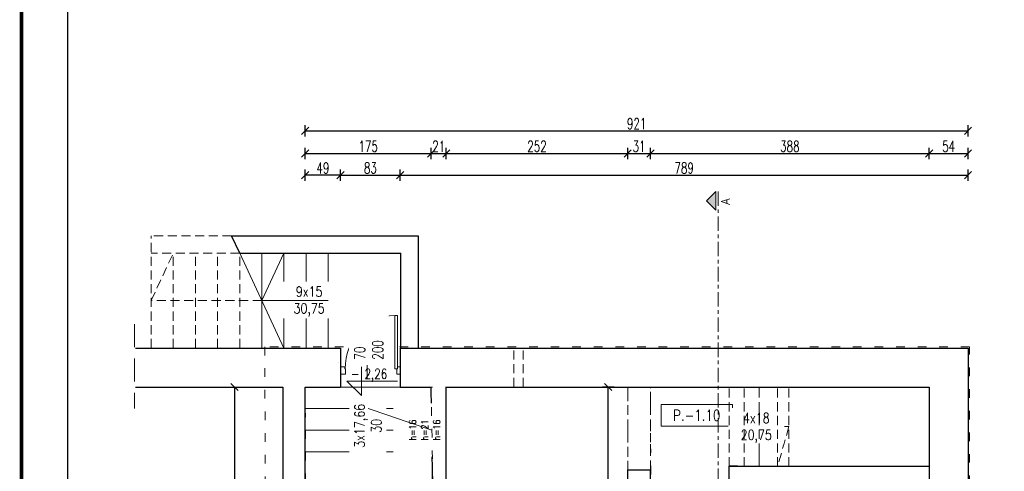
# Model space of a CAD drawing. Header units: inches. Extents: x 4551 to 8756, y -20806 to 359.
# Tile 33 of 35: x 6051 to 7419, y -1643 to -1016. Entities that reach past the tile are written whole.
import ezdxf

# ---------------------------------------------------------------- set-up
doc = ezdxf.new("R2010")
doc.units = ezdxf.units.IN
doc.header["$MEASUREMENT"] = 0
for name, pattern in [('ACAD_ISO03W100', [30, 12, -18]), ('CENTER', [7, 4, -1, 1, -1]), ('HIDDEN', [9.525, 6.35, -3.175])]:
    doc.linetypes.add(name, pattern=pattern)
doc.layers.add('0_RID_NIEDRUKOWALNA', color=7, linetype='ACAD_ISO03W100', lineweight=0, plot=False)
for name, color, linetype, lineweight in [('0_RID_STOLARKA', 7, 'Continuous', 5), ('0_RID_WIDOK', 252, 'Continuous', 5), ('0_RID_WYMIAR', 117, 'Continuous', 5), ('0_RID_WYP SANIT', 146, 'Continuous', 5), ('A-AREA-IDEN', 202, 'Continuous', 9), ('K-MUR', 1, 'Continuous', 30), ('K-WYMIARY', 150, 'Continuous', 5), ('WYMIAR_PB', 115, 'Continuous', 5)]:
    doc.layers.add(name, color=color, linetype=linetype, lineweight=lineweight)
doc.styles.add('1 100 MAŁE', font='romans.shx', dxfattribs={"width": 0.8, "height": 16})
doc.styles.add('RomanS', font='romans.shx', dxfattribs={"width": 0.8})
doc.styles.add('standard_1', font='romans.shx', dxfattribs={"width": 0.7})
doc.dimstyles.new('ISO-100', dxfattribs={"dimtxt": 15, "dimasz": 10, "dimexe": 8, "dimexo": 0.425, "dimgap": 2.5, "dimtad": 1, "dimdec": 1, "dimrnd": 0.5, "dimtxsty": 'standard_1', "dimblk": 'OBLIQUE', "dimcen": 10, "dimadec": 0, "dimazin": 0, "dimtfac": 1, "dimtdec": 0, "dimtmove": 0, "dimatfit": 3, "dimldrblk": 'OBLIQUE', "dimfxl": 8, "dimfxlon": 1, "dimarcsym": 0})

# ---------------------------------------------------------------- blocks, each defined once
blk = doc.blocks.new('_Oblique')
at = {"color": 0, "linetype": 'ByBlock', "lineweight": -2}
blk.add_line((-0.5, -0.5), (0.5, 0.5), dxfattribs=at)
blk = doc.blocks.new('*D248')
at = {"layer": 'Defpoints', "color": 0}
for p in [(6580.2, -1232), (6497.2, -1447.2), (6580.2, -1447.2)]:
    blk.add_point(p, dxfattribs=at)
at = {"layer": 'K-WYMIARY', "color": 0, "lineweight": -2}
for p, q in [((6497.2, -1240), (6497.2, -1224)), ((6580.2, -1240), (6580.2, -1224)), ((6497.2, -1232), (6580.2, -1232))]:
    blk.add_line(p, q, dxfattribs=at)
at = {"layer": 'K-WYMIARY', "color": 0, "lineweight": -2, "xscale": 10, "yscale": 10, "zscale": 10, "rotation": 180}
blk.add_blockref('_Oblique', (6497.2, -1232), dxfattribs=at)
at = {"layer": 'K-WYMIARY', "color": 0, "lineweight": -2, "xscale": 10, "yscale": 10, "zscale": 10}
blk.add_blockref('_Oblique', (6580.2, -1232), dxfattribs=at)
at = {"layer": 'K-WYMIARY', "color": 0, "insert": (6538.7, -1222), "char_height": 15, "attachment_point": 5, "style": 'standard_1'}
blk.add_mtext('83', dxfattribs=at)
blk = doc.blocks.new('*D249')
at = {"layer": 'Defpoints', "color": 0}
for p in [(7369.1, -1232), (6580.2, -1447.2), (7369.1, -1447.2)]:
    blk.add_point(p, dxfattribs=at)
at = {"layer": 'K-WYMIARY', "color": 0, "lineweight": -2}
for p, q in [((6580.2, -1240), (6580.2, -1224)), ((7369.1, -1240), (7369.1, -1224)), ((6580.2, -1232), (7369.1, -1232))]:
    blk.add_line(p, q, dxfattribs=at)
at = {"layer": 'K-WYMIARY', "color": 0, "lineweight": -2, "xscale": 10, "yscale": 10, "zscale": 10, "rotation": 180}
blk.add_blockref('_Oblique', (6580.2, -1232), dxfattribs=at)
at = {"layer": 'K-WYMIARY', "color": 0, "lineweight": -2, "xscale": 10, "yscale": 10, "zscale": 10}
blk.add_blockref('_Oblique', (7369.1, -1232), dxfattribs=at)
at = {"layer": 'K-WYMIARY', "color": 0, "insert": (6974.7, -1222), "char_height": 15, "attachment_point": 5, "style": 'standard_1'}
blk.add_mtext('789', dxfattribs=at)
blk = doc.blocks.new('*D250')
at = {"layer": 'Defpoints', "color": 0}
for p in [(6623.2, -1202), (6448.2, -1496.2), (6623.2, -1496.2)]:
    blk.add_point(p, dxfattribs=at)
at = {"layer": 'K-WYMIARY', "color": 0, "lineweight": -2}
for p, q in [((6448.2, -1210), (6448.2, -1194)), ((6448.2, -1202), (6623.2, -1202)), ((6623.2, -1210), (6623.2, -1194))]:
    blk.add_line(p, q, dxfattribs=at)
at = {"layer": 'K-WYMIARY', "color": 0, "lineweight": -2, "xscale": 10, "yscale": 10, "zscale": 10, "rotation": 180}
blk.add_blockref('_Oblique', (6448.2, -1202), dxfattribs=at)
at = {"layer": 'K-WYMIARY', "color": 0, "lineweight": -2, "xscale": 10, "yscale": 10, "zscale": 10}
blk.add_blockref('_Oblique', (6623.2, -1202), dxfattribs=at)
at = {"layer": 'K-WYMIARY', "color": 0, "insert": (6535.7, -1192), "char_height": 15, "attachment_point": 5, "style": 'standard_1'}
blk.add_mtext('175', dxfattribs=at)
blk = doc.blocks.new('*D251')
at = {"layer": 'Defpoints', "color": 0}
for p in [(6644.2, -1202), (6623.2, -1496.2), (6644.2, -1526.2)]:
    blk.add_point(p, dxfattribs=at)
at = {"layer": 'K-WYMIARY', "color": 0, "lineweight": -2}
for p, q in [((6623.2, -1210), (6623.2, -1194)), ((6623.2, -1202), (6644.2, -1202)), ((6644.2, -1210), (6644.2, -1194))]:
    blk.add_line(p, q, dxfattribs=at)
at = {"layer": 'K-WYMIARY', "color": 0, "lineweight": -2, "xscale": 10, "yscale": 10, "zscale": 10, "rotation": 180}
blk.add_blockref('_Oblique', (6623.2, -1202), dxfattribs=at)
at = {"layer": 'K-WYMIARY', "color": 0, "lineweight": -2, "xscale": 10, "yscale": 10, "zscale": 10}
blk.add_blockref('_Oblique', (6644.2, -1202), dxfattribs=at)
at = {"layer": 'K-WYMIARY', "color": 0, "insert": (6633.7, -1192), "char_height": 15, "attachment_point": 5, "style": 'standard_1'}
blk.add_mtext('21', dxfattribs=at)
blk = doc.blocks.new('*D252')
at = {"layer": 'Defpoints', "color": 0}
for p in [(6896.2, -1202), (6644.2, -1526.2), (6896.2, -1526.2)]:
    blk.add_point(p, dxfattribs=at)
at = {"layer": 'K-WYMIARY', "color": 0, "lineweight": -2}
for p, q in [((6644.2, -1210), (6644.2, -1194)), ((6644.2, -1202), (6896.2, -1202)), ((6896.2, -1210), (6896.2, -1194))]:
    blk.add_line(p, q, dxfattribs=at)
at = {"layer": 'K-WYMIARY', "color": 0, "lineweight": -2, "xscale": 10, "yscale": 10, "zscale": 10, "rotation": 180}
blk.add_blockref('_Oblique', (6644.2, -1202), dxfattribs=at)
at = {"layer": 'K-WYMIARY', "color": 0, "lineweight": -2, "xscale": 10, "yscale": 10, "zscale": 10}
blk.add_blockref('_Oblique', (6896.2, -1202), dxfattribs=at)
at = {"layer": 'K-WYMIARY', "color": 0, "insert": (6770.2, -1192), "char_height": 15, "attachment_point": 5, "style": 'standard_1'}
blk.add_mtext('252', dxfattribs=at)
blk = doc.blocks.new('*D253')
at = {"layer": 'Defpoints', "color": 0}
for p in [(6927.9, -1202), (6896.2, -1526.2), (6927.9, -1526.2)]:
    blk.add_point(p, dxfattribs=at)
at = {"layer": 'K-WYMIARY', "color": 0, "lineweight": -2}
for p, q in [((6896.2, -1210), (6896.2, -1194)), ((6896.2, -1202), (6927.9, -1202)), ((6927.9, -1210), (6927.9, -1194))]:
    blk.add_line(p, q, dxfattribs=at)
at = {"layer": 'K-WYMIARY', "color": 0, "lineweight": -2, "xscale": 10, "yscale": 10, "zscale": 10, "rotation": 180}
blk.add_blockref('_Oblique', (6896.2, -1202), dxfattribs=at)
at = {"layer": 'K-WYMIARY', "color": 0, "lineweight": -2, "xscale": 10, "yscale": 10, "zscale": 10}
blk.add_blockref('_Oblique', (6927.9, -1202), dxfattribs=at)
at = {"layer": 'K-WYMIARY', "color": 0, "insert": (6912, -1192), "char_height": 15, "attachment_point": 5, "style": 'standard_1'}
blk.add_mtext('31', dxfattribs=at)
blk = doc.blocks.new('*D254')
at = {"layer": 'Defpoints', "color": 0}
for p in [(7315.2, -1202), (6927.9, -1526.2), (7315.2, -1526.2)]:
    blk.add_point(p, dxfattribs=at)
at = {"layer": 'K-WYMIARY', "color": 0, "lineweight": -2}
for p, q in [((6927.9, -1210), (6927.9, -1194)), ((6927.9, -1202), (7315.2, -1202)), ((7315.2, -1210), (7315.2, -1194))]:
    blk.add_line(p, q, dxfattribs=at)
at = {"layer": 'K-WYMIARY', "color": 0, "lineweight": -2, "xscale": 10, "yscale": 10, "zscale": 10, "rotation": 180}
blk.add_blockref('_Oblique', (6927.9, -1202), dxfattribs=at)
at = {"layer": 'K-WYMIARY', "color": 0, "lineweight": -2, "xscale": 10, "yscale": 10, "zscale": 10}
blk.add_blockref('_Oblique', (7315.2, -1202), dxfattribs=at)
at = {"layer": 'K-WYMIARY', "color": 0, "insert": (7121.5, -1192), "char_height": 15, "attachment_point": 5, "style": 'standard_1'}
blk.add_mtext('388', dxfattribs=at)
blk = doc.blocks.new('*D255')
at = {"layer": 'Defpoints', "color": 0}
for p in [(7369.1, -1202), (7369.1, -1472.2), (7315.2, -1526.2)]:
    blk.add_point(p, dxfattribs=at)
at = {"layer": 'K-WYMIARY', "color": 0, "lineweight": -2}
for p, q in [((7315.2, -1210), (7315.2, -1194)), ((7315.2, -1202), (7369.1, -1202)), ((7369.1, -1210), (7369.1, -1194))]:
    blk.add_line(p, q, dxfattribs=at)
at = {"layer": 'K-WYMIARY', "color": 0, "lineweight": -2, "xscale": 10, "yscale": 10, "zscale": 10, "rotation": 180}
blk.add_blockref('_Oblique', (7315.2, -1202), dxfattribs=at)
at = {"layer": 'K-WYMIARY', "color": 0, "lineweight": -2, "xscale": 10, "yscale": 10, "zscale": 10}
blk.add_blockref('_Oblique', (7369.1, -1202), dxfattribs=at)
at = {"layer": 'K-WYMIARY', "color": 0, "insert": (7342.2, -1192), "char_height": 15, "attachment_point": 5, "style": 'standard_1'}
blk.add_mtext('54', dxfattribs=at)
blk = doc.blocks.new('*D256')
at = {"layer": 'Defpoints', "color": 0}
for p in [(7369.1, -1472.2), (7315.2, -1526.2), (7463.5, -1526.2)]:
    blk.add_point(p, dxfattribs=at)
at = {"layer": 'K-WYMIARY', "color": 0, "lineweight": -2}
for p, q in [((7455.5, -1472.2), (7471.5, -1472.2)), ((7463.5, -1472.2), (7463.5, -1526.2)), ((7455.5, -1526.2), (7471.5, -1526.2))]:
    blk.add_line(p, q, dxfattribs=at)
at = {"layer": 'K-WYMIARY', "color": 0, "lineweight": -2, "xscale": 10, "yscale": 10, "zscale": 10}
for p, rotation in [((7463.5, -1472.2), 90), ((7463.5, -1526.2), 270)]:
    blk.add_blockref('_Oblique', p, dxfattribs=dict(at, rotation=rotation))
at = {"layer": 'K-WYMIARY', "color": 0, "insert": (7453.5, -1499.2), "char_height": 15, "attachment_point": 5, "rotation": 90, "style": 'standard_1'}
blk.add_mtext('54', dxfattribs=at)
blk = doc.blocks.new('*D257')
at = {"layer": 'Defpoints', "color": 0}
for p in [(7315.2, -1526.2), (7315.2, -1636.2), (7463.5, -1636.2)]:
    blk.add_point(p, dxfattribs=at)
at = {"layer": 'K-WYMIARY', "color": 0, "lineweight": -2}
for p, q in [((7455.5, -1526.2), (7471.5, -1526.2)), ((7463.5, -1526.2), (7463.5, -1636.2)), ((7455.5, -1636.2), (7471.5, -1636.2))]:
    blk.add_line(p, q, dxfattribs=at)
at = {"layer": 'K-WYMIARY', "color": 0, "lineweight": -2, "xscale": 10, "yscale": 10, "zscale": 10}
for p, rotation in [((7463.5, -1526.2), 90), ((7463.5, -1636.2), 270)]:
    blk.add_blockref('_Oblique', p, dxfattribs=dict(at, rotation=rotation))
at = {"layer": 'K-WYMIARY', "color": 0, "insert": (7453.5, -1581.2), "char_height": 15, "attachment_point": 5, "rotation": 90, "style": 'standard_1'}
blk.add_mtext('110', dxfattribs=at)
blk = doc.blocks.new('*D258')
at = {"layer": 'Defpoints', "color": 0}
for p in [(7315.2, -1636.2), (7315.2, -1645.2), (7463.5, -1645.2)]:
    blk.add_point(p, dxfattribs=at)
at = {"layer": 'K-WYMIARY', "color": 0, "lineweight": -2}
for p, q in [((7482.8, -1623.4), (7482.8, -1634.9)), ((7455.5, -1636.2), (7471.5, -1636.2)), ((7482.8, -1634.9), (7463.5, -1640.7)), ((7463.5, -1636.2), (7463.5, -1645.2)), ((7455.5, -1645.2), (7471.5, -1645.2))]:
    blk.add_line(p, q, dxfattribs=at)
at = {"layer": 'K-WYMIARY', "color": 0, "lineweight": -2, "xscale": 10, "yscale": 10, "zscale": 10}
for p, rotation in [((7463.5, -1636.2), 90), ((7463.5, -1645.2), 270)]:
    blk.add_blockref('_Oblique', p, dxfattribs=dict(at, rotation=rotation))
at = {"layer": 'K-WYMIARY', "color": 0, "insert": (7472.8, -1629.1), "char_height": 15, "attachment_point": 5, "rotation": 90, "style": 'standard_1'}
blk.add_mtext('9', dxfattribs=at)
blk = doc.blocks.new('*D259')
at = {"layer": 'Defpoints', "color": 0}
for p in [(7315.2, -1645.2), (7315.1, -2027.2), (7463.5, -2027.2)]:
    blk.add_point(p, dxfattribs=at)
at = {"layer": 'K-WYMIARY', "color": 0, "lineweight": -2}
for p, q in [((7455.5, -1645.2), (7471.5, -1645.2)), ((7463.5, -1645.2), (7463.5, -2027.2)), ((7455.5, -2027.2), (7471.5, -2027.2))]:
    blk.add_line(p, q, dxfattribs=at)
at = {"layer": 'K-WYMIARY', "color": 0, "lineweight": -2, "xscale": 10, "yscale": 10, "zscale": 10}
for p, rotation in [((7463.5, -1645.2), 90), ((7463.5, -2027.2), 270)]:
    blk.add_blockref('_Oblique', p, dxfattribs=dict(at, rotation=rotation))
at = {"layer": 'K-WYMIARY', "color": 0, "insert": (7453.5, -1836.2), "char_height": 15, "attachment_point": 5, "rotation": 90, "style": 'standard_1'}
blk.add_mtext('382', dxfattribs=at)
blk = doc.blocks.new('*D267')
at = {"layer": 'Defpoints', "color": 0}
for p in [(7369.1, -1472.2), (7369.1, -2619.2), (7505, -2619.2)]:
    blk.add_point(p, dxfattribs=at)
at = {"layer": 'K-WYMIARY', "color": 0, "lineweight": -2}
for p, q in [((7497, -1472.2), (7513, -1472.2)), ((7505, -1472.2), (7505, -2619.2)), ((7497, -2619.2), (7513, -2619.2))]:
    blk.add_line(p, q, dxfattribs=at)
at = {"layer": 'K-WYMIARY', "color": 0, "lineweight": -2, "xscale": 10, "yscale": 10, "zscale": 10}
for p, rotation in [((7505, -1472.2), 90), ((7505, -2619.2), 270)]:
    blk.add_blockref('_Oblique', p, dxfattribs=dict(at, rotation=rotation))
at = {"layer": 'K-WYMIARY', "color": 0, "insert": (7495, -2045.7), "char_height": 15, "attachment_point": 5, "rotation": 90, "style": 'standard_1'}
blk.add_mtext('1147', dxfattribs=at)
blk = doc.blocks.new('*D268')
at = {"layer": 'Defpoints', "color": 0}
for p in [(7369.1, -1170.5), (7369.1, -1472.2), (6448.2, -1526.2)]:
    blk.add_point(p, dxfattribs=at)
at = {"layer": 'K-WYMIARY', "color": 0, "lineweight": -2}
for p, q in [((6448.2, -1178.5), (6448.2, -1162.5)), ((7369.1, -1178.5), (7369.1, -1162.5)), ((6448.2, -1170.5), (7369.1, -1170.5))]:
    blk.add_line(p, q, dxfattribs=at)
at = {"layer": 'K-WYMIARY', "color": 0, "lineweight": -2, "xscale": 10, "yscale": 10, "zscale": 10, "rotation": 180}
blk.add_blockref('_Oblique', (6448.2, -1170.5), dxfattribs=at)
at = {"layer": 'K-WYMIARY', "color": 0, "lineweight": -2, "xscale": 10, "yscale": 10, "zscale": 10}
blk.add_blockref('_Oblique', (7369.1, -1170.5), dxfattribs=at)
at = {"layer": 'K-WYMIARY', "color": 0, "insert": (6908.7, -1160.5), "char_height": 15, "attachment_point": 5, "style": 'standard_1'}
blk.add_mtext('921', dxfattribs=at)
blk = doc.blocks.new('*D269')
at = {"layer": 'Defpoints', "color": 0}
for p in [(6448.2, -1232), (6497.2, -1447.2), (6448.2, -1528.5)]:
    blk.add_point(p, dxfattribs=at)
at = {"layer": 'K-WYMIARY', "color": 0, "lineweight": -2}
for p, q in [((6448.2, -1240), (6448.2, -1224)), ((6497.2, -1240), (6497.2, -1224)), ((6497.2, -1232), (6448.2, -1232))]:
    blk.add_line(p, q, dxfattribs=at)
at = {"layer": 'K-WYMIARY', "color": 0, "lineweight": -2, "xscale": 10, "yscale": 10, "zscale": 10, "rotation": 180}
blk.add_blockref('_Oblique', (6448.2, -1232), dxfattribs=at)
at = {"layer": 'K-WYMIARY', "color": 0, "lineweight": -2, "xscale": 10, "yscale": 10, "zscale": 10}
blk.add_blockref('_Oblique', (6497.2, -1232), dxfattribs=at)
at = {"layer": 'K-WYMIARY', "color": 0, "insert": (6472.7, -1222), "char_height": 15, "attachment_point": 5, "style": 'standard_1'}
blk.add_mtext('49', dxfattribs=at)
blk = doc.blocks.new('*D270')
at = {"layer": 'Defpoints', "color": 0}
for p in [(6348.2, -1526.2), (6299.2, -2018.2), (6350, -2018.2)]:
    blk.add_point(p, dxfattribs=at)
at = {"layer": 'K-WYMIARY', "color": 0, "lineweight": -2}
for p, q in [((6348.6, -1526.2), (6358, -1526.2)), ((6350, -1526.2), (6350, -2018.2)), ((6342, -2018.2), (6358, -2018.2))]:
    blk.add_line(p, q, dxfattribs=at)
at = {"layer": 'K-WYMIARY', "color": 0, "lineweight": -2, "xscale": 10, "yscale": 10, "zscale": 10}
for p, rotation in [((6350, -1526.2), 90), ((6350, -2018.2), 270)]:
    blk.add_blockref('_Oblique', p, dxfattribs=dict(at, rotation=rotation))
at = {"layer": 'K-WYMIARY', "color": 0, "insert": (6340, -1772.2), "char_height": 15, "attachment_point": 5, "rotation": 90, "style": 'standard_1'}
blk.add_mtext('492', dxfattribs=at)
blk = doc.blocks.new('*D295')
at = {"layer": 'Defpoints', "color": 0}
for p in [(6869.2, -1526.2), (6896.2, -1526.2), (6896.2, -2013.2)]:
    blk.add_point(p, dxfattribs=at)
at = {"layer": 'K-WYMIARY', "color": 0, "lineweight": -2}
for p, q in [((6877.2, -1526.2), (6861.2, -1526.2)), ((6869.2, -2013.2), (6869.2, -1526.2)), ((6877.2, -2013.2), (6861.2, -2013.2))]:
    blk.add_line(p, q, dxfattribs=at)
at = {"layer": 'K-WYMIARY', "color": 0, "lineweight": -2, "xscale": 10, "yscale": 10, "zscale": 10}
for p, rotation in [((6869.2, -1526.2), 90), ((6869.2, -2013.2), 270)]:
    blk.add_blockref('_Oblique', p, dxfattribs=dict(at, rotation=rotation))
at = {"layer": 'K-WYMIARY', "color": 0, "insert": (6859.2, -1769.7), "char_height": 15, "attachment_point": 5, "rotation": 90, "style": 'standard_1'}
blk.add_mtext('487', dxfattribs=at)

msp = doc.modelspace()

# ---------------------------------------------------------------- hatches: boundary and pattern name
at = {"layer": '0_RID_WYMIAR'}
h = msp.add_hatch(color=3, dxfattribs=at)
h.dxf.hatch_style = 1
h.paths.add_polyline_path([(7005.82, -1267.46), (7018.78, -1280.42), (7018.78, -1254.5)])

# ---------------------------------------------------------------- linework, layer by layer
at = {"layer": '0_RID_STOLARKA'}
msp.add_line((6534.13, -1421.15), (6534.13, -1515.13), dxfattribs=at)
at = {"layer": '0_RID_STOLARKA', "color": 7}
for p, q in [((6576.47, -1426.69), (6572.47, -1426.69)), ((6572.47, -1426.69), (6572.47, -1500.69)), ((6576.47, -1500.69), (6576.47, -1426.69)), ((6497.19, -1498.19), (6497.19, -1508.19)), ((6497.19, -1498.19), (6502.99, -1498.19)), ((6502.99, -1498.19), (6502.99, -1500.69)), ((6502.99, -1500.69), (6504.19, -1500.69)), ((6504.19, -1500.69), (6504.19, -1508.19)), ((6576.47, -1500.69), (6572.47, -1500.69)), ((6575.27, -1500.69), (6576.47, -1500.69)), ((6575.27, -1508.19), (6575.27, -1500.69)), ((6576.47, -1500.69), (6576.47, -1498.19)), ((6576.47, -1498.19), (6580.19, -1498.19)), ((6580.19, -1498.17), (6580.19, -1508.17)), ((6504.19, -1508.19), (6497.19, -1508.19)), ((6580.19, -1508.19), (6575.27, -1508.19))]:
    msp.add_line(p, q, dxfattribs=at)
msp.add_ellipse((6576.47, -1500.69), major_axis=(0, -74.11), ratio=0.9833887, start_param=3.1965045, end_param=4.712389, dxfattribs=at)
at = {"layer": '0_RID_WIDOK', "linetype": 'HIDDEN', "lineweight": 9, "ltscale": 2}
for p, q in [((6234.13, -1472.17), (6234.13, -1316.17)), ((6345.95, -1316.17), (6234.13, -1316.17)), ((6234.13, -1406.17), (6264.88, -1340.17)), ((6357.13, -1340.17), (6234.13, -1340.17)), ((6264.88, -1472.17), (6264.88, -1340.17)), ((6295.63, -1472.17), (6295.63, -1340.17)), ((6326.38, -1472.17), (6326.38, -1340.17)), ((6357.13, -1472.17), (6357.13, -1340.17)), ((6387.88, -1406.17), (6234.13, -1406.17)), ((6738.19, -1526.17), (6738.19, -1472.17)), ((6751.19, -1526.17), (6751.19, -1472.17)), ((6896.19, -1641.17), (6896.19, -1526.17)), ((6927.88, -1640.98), (6927.88, -1525.98)), ((7120.13, -1581.17), (7037.19, -1581.17))]:
    msp.add_line(p, q, dxfattribs=at)
at = {"layer": '0_RID_WIDOK'}
for p, q in [((6387.88, -1472.17), (6387.88, -1340.17)), ((6418.63, -1472.17), (6418.63, -1340.17)), ((6449.38, -1472.17), (6449.38, -1340.17)), ((6480.13, -1472.17), (6480.13, -1340.17)), ((6535.69, -1556.17), (6535.69, -1616.17))]:
    msp.add_line(p, q, dxfattribs=at)
at = {"layer": '0_RID_WIDOK', "linetype": 'HIDDEN', "lineweight": 9, "ltscale": 5}
msp.add_line((6211, -1439), (6211, -1556), dxfattribs=at)
at = {"layer": '0_RID_WIDOK', "lineweight": 9}
for p, q in [((6448.19, -1526.17), (6623.19, -1526.17)), ((6448.19, -1556.17), (6623.65, -1556.17)), ((6448.19, -1586.17), (6624.1, -1586.17)), ((6448.19, -1616.17), (6624.56, -1616.17))]:
    msp.add_line(p, q, dxfattribs=at)
at = {"layer": '0_RID_WYMIAR', "color": 3}
for p, q in [((7018.78, -1254.5), (7005.82, -1267.46)), ((7018.78, -1254.5), (7018.78, -1280.42)), ((7018.78, -1280.42), (7005.82, -1267.46))]:
    msp.add_line(p, q, dxfattribs=at)
at = {"layer": '0_RID_WYMIAR', "color": 3, "linetype": 'CENTER', "ltscale": 5}
msp.add_line((7021.92, -1254.5), (7021.92, -2922), dxfattribs=at)
at = {"layer": '0_RID_WYP SANIT', "color": 7}
msp.add_lwpolyline([(6494.29, -1492.35), (6494.29, -1492.35)], close=True, dxfattribs=at)
at = {"layer": 'K-MUR'}
for p, q in [((6357.13, -1340.17), (6345.95, -1316.17)), ((6581.13, -1472.17), (6581.13, -1340.17)), ((6497.19, -1472.17), (6497.19, -1526.17)), ((6580.19, -1472.17), (6580.19, -1526.17)), ((6212.5, -1526.17), (6417.19, -1526.17)), ((6448.19, -1759.17), (6448.19, -1526.17)), ((6448.19, -1526.17), (6497.19, -1526.17)), ((6629.19, -1922.17), (6623.19, -1526.17)), ((6644.19, -1875.17), (6644.19, -1526.17)), ((6896.19, -2013.21), (6896.19, -1641.17)), ((6930.21, -2030.43), (6927.88, -1641.17))]:
    msp.add_line(p, q, dxfattribs=at)
for points in [[(6345.95, -1316.17), (6605.13, -1316.17), (6605.13, -1472.17)], [(6357.13, -1340.17), (6581.13, -1340.17)], [(6212.5, -1472.17), (6497.19, -1472.17)], [(6580.19, -1472.17), (7280.13, -1472.17)], [(7280.13, -1472.17), (7369.13, -1472.17), (7369.13, -1502.17), (7369.13, -1778.17)], [(6417.19, -1526.17), (6417.19, -2565.17)], [(6580.19, -1526.17), (6623.19, -1526.17)], [(6644.19, -1526.17), (6927.19, -1526.17)], [(6927.19, -1526.17), (7290.19, -1526.17), (7315.19, -1526.17), (7315.19, -1778.17), (7315.19, -2027.17)], [(6896.19, -1641.17), (6927.88, -1641.17)], [(7034.07, -2044.55), (7037.19, -1636.17), (7315.19, -1636.17)]]:
    msp.add_lwpolyline(points, dxfattribs=at)

# ---------------------------------------------------------------- texts
at = {"layer": '0_RID_WYMIAR', "color": 3, "insert": (7037.92, -1273.42), "char_height": 12, "width": 66.6832, "attachment_point": 7, "rotation": 90, "style": 'standard_1'}
msp.add_mtext('{\\W1;A}', dxfattribs=at)
at = {"layer": 'A-AREA-IDEN', "lineweight": 18, "insert": (6992.09, -1565.45), "char_height": 15.12, "width": 83.9119, "attachment_point": 5, "line_spacing_factor": 0.964689, "style": 'RomanS', "bg_fill": 16}
msp.add_mtext('P.-1.10', dxfattribs=at)
at = {"layer": 'WYMIAR_PB', "insert": (6511.7, -1500.83), "char_height": 14, "attachment_point": 1, "style": '1 100 MAŁE'}
msp.add_mtext_dynamic_manual_height_columns('{\\Fsimplex.shx|c238;\\W0.75;- 2,26}', width=64.0321, gutter_width=12.5, heights=[-16.67], dxfattribs=at)

# ---------------------------------------------------------------- dimensions: what is measured, and where the dimension line sits
at = {"layer": 'K-WYMIARY'}
for base, p1, p2, picture, middle in [((6644.19, -1202), (6623.19, -1496.17), (6644.19, -1526.17), '*D251', (6633.69, -1192)), ((6896.19, -1202), (6644.19, -1526.17), (6896.19, -1526.17), '*D252', (6770.19, -1192)), ((7369.13, -1202), (7315.19, -1526.17), (7369.13, -1472.17), '*D255', (7342.16, -1192)), ((7369.13, -1232), (6580.19, -1447.17), (7369.13, -1447.17), '*D249', (6974.66, -1222))]:
    dim = msp.add_linear_dim(base=base, p1=p1, p2=p2, dimstyle='ISO-100', override={"dimtmove": 1}, dxfattribs=at)
    dim.commit()
    dim.dimension.update_dxf_attribs({"geometry": picture, "text_midpoint": middle})
for base, p1, p2, text, picture, middle in [((6927.88, -1202), (6896.19, -1526.17), (6927.88, -1526.17), '31', '*D253', (6912.04, -1192)), ((7315.19, -1202), (6927.88, -1526.17), (7315.19, -1526.17), '388', '*D254', (7121.54, -1192))]:
    dim = msp.add_linear_dim(base=base, p1=p1, p2=p2, text=text, dimstyle='ISO-100', override={"dimtxsty": 'standard_1', "dimtmove": 1}, dxfattribs=at)
    dim.commit()
    dim.dimension.update_dxf_attribs({"geometry": picture, "text_midpoint": middle})
for base, p1, p2, picture, middle in [((7463.5, -1526.17), (7369.13, -1472.17), (7315.19, -1526.17), '*D256', (7453.5, -1499.17)), ((7505, -2619.17), (7369.13, -1472.17), (7369.13, -2619.17), '*D267', (7495, -2045.67)), ((6350, -2018.17), (6348.19, -1526.17), (6299.2, -2018.17), '*D270', (6340, -1772.17))]:
    dim = msp.add_linear_dim(base=base, p1=p1, p2=p2, angle=90, dimstyle='ISO-100', dxfattribs=at)
    dim.commit()
    dim.dimension.update_dxf_attribs({"geometry": picture, "text_midpoint": middle})
dim = msp.add_aligned_dim(p1=(6896.19, -2013.21), p2=(6896.19, -1526.17), distance=27.02, dimstyle='ISO-100', dxfattribs=at)
dim.commit()
dim.dimension.update_dxf_attribs({"geometry": '*D295', "text_midpoint": (6859.17, -1769.69)})
for base, p1, p2, picture, middle in [((7463.5, -1636.17), (7315.19, -1526.17), (7315.19, -1636.17), '*D257', (7453.5, -1581.17)), ((7463.5, -1645.17), (7315.19, -1636.17), (7315.19, -1645.17), '*D258', (7472.75, -1632.39)), ((7463.5, -2027.17), (7315.19, -1645.17), (7315.07, -2027.17), '*D259', (7453.5, -1836.17))]:
    dim = msp.add_linear_dim(base=base, p1=p1, p2=p2, angle=90, dimstyle='ISO-100', override={"dimtmove": 1}, dxfattribs=at)
    dim.commit()
    dim.dimension.update_dxf_attribs({"geometry": picture, "text_midpoint": middle})

# ---------------------------------------------------------------- next in the draw order: texts
at = {"layer": '0_RID_WIDOK', "insert": (6485.61, -1386.66), "char_height": 14, "width": 64.0321, "attachment_point": 3, "style": '1 100 MAŁE', "bg_fill": 2}
msp.add_mtext('\\pxqc;\\A1;9x15\\P30,75', dxfattribs=at)

# ---------------------------------------------------------------- next in the draw order: linework, layer by layer
at = {"color": 2, "transparency": 33554687, "const_width": 5}
msp.add_lwpolyline([(6053.95, -3673.45), (8153.95, -3673.45), (8153.95, -703.45), (6053.95, -703.45)], close=True, dxfattribs=at)
at = {"transparency": 33554559}
msp.add_lwpolyline([(6117.95, -3609.45), (8089.95, -3609.45), (8089.95, -767.45), (6117.95, -767.45)], close=True, dxfattribs=at)
at = {"layer": '0_RID_WIDOK'}
for p, q in [((6357.13, -1340.17), (6418.63, -1472.17)), ((6387.88, -1406.17), (6418.63, -1340.17)), ((6387.88, -1406.17), (6480.13, -1406.17))]:
    msp.add_line(p, q, dxfattribs=at)

# ---------------------------------------------------------------- next in the draw order: dimensions: what is measured, and where the dimension line sits
at = {"layer": 'K-WYMIARY'}
dim = msp.add_linear_dim(base=(6448.19, -1232), p1=(6497.19, -1447.17), p2=(6448.19, -1528.5), dimstyle='ISO-100', override={"dimtmove": 1}, dxfattribs=at)
dim.commit()
dim.dimension.update_dxf_attribs({"geometry": '*D269', "text_midpoint": (6472.69, -1222)})
dim = msp.add_linear_dim(base=(6580.19, -1232), p1=(6497.19, -1447.17), p2=(6580.19, -1447.17), dimstyle='ISO-100', dxfattribs=at)
dim.commit()
dim.dimension.update_dxf_attribs({"geometry": '*D248', "text_midpoint": (6538.69, -1222)})

# ---------------------------------------------------------------- next in the draw order: texts
at = {"layer": '0_RID_WIDOK', "insert": (6516.68, -1548.03), "char_height": 14, "width": 64.0321, "attachment_point": 3, "rotation": 90, "style": '1 100 MAŁE', "bg_fill": 2}
msp.add_mtext('\\pxqc;\\A1;3x17,66\\P30', dxfattribs=at)
at = {"layer": '0_RID_WIDOK', "insert": (7106.93, -1562.16), "char_height": 14, "width": 64.0321, "attachment_point": 3, "style": '1 100 MAŁE', "bg_fill": 2}
msp.add_mtext('\\pxqc;\\A1;4x18\\P20,75', dxfattribs=at)
at = {"layer": 'Defpoints', "insert": (6575.77, -1554.03), "char_height": 10, "width": 64.0321, "attachment_point": 3, "rotation": 90, "style": '1 100 MAŁE', "bg_fill": 2}
msp.add_mtext('\\A1;\\P\\pxqc;\\Fromans.shx|c1;h=16\\Ph=21\\Ph\\Fromans.shx|c238;=16', dxfattribs=at)

# ---------------------------------------------------------------- next in the draw order: linework, layer by layer
at = {"layer": '0_RID_NIEDRUKOWALNA'}
msp.add_lwpolyline([(6396.41, -2621.17), (7371.13, -2621.17), (7371.2, -1470.17), (6391.98, -1470.17)], close=True, dxfattribs=at)
for points in [[(6448.19, -2018.17), (6631.21, -2016.03), (6623.19, -1526.17), (6448.19, -1526.17), (6448.19, -1759.17), (6462.19, -1759.17), (6462.19, -1870.17), (6448.19, -1870.17), (6448.19, -2018.17)], [(6452.19, -2565.17), (7315.13, -2565.17), (7315.19, -1526.17), (6448.19, -1526.17), (6452.19, -2565.17)], [(6641.2, -2016.03), (6896.19, -2013.21), (6896.19, -1526.17), (6644.19, -1526.17), (6641.21, -2016.03)], [(6927.88, -1526.17), (7078.66, -1526.17), (7078.66, -1636.17), (7037.2, -1635.54), (7036.42, -1736.89), (6928.46, -1737.54), (6927.88, -1525.98)]]:
    msp.add_lwpolyline(points, dxfattribs=at)
at = {"layer": '0_RID_WIDOK', "linetype": 'HIDDEN', "lineweight": 9, "ltscale": 2}
for p, q in [((7037.19, -1636.17), (7037.19, -1526.17)), ((7057.94, -1636.17), (7057.94, -1526.17)), ((7078.69, -1636.17), (7078.69, -1526.17)), ((7104.44, -1636.17), (7104.44, -1526.17)), ((7120.13, -1636.17), (7120.13, -1526.17)), ((7120.13, -1581.17), (7104.44, -1636.17))]:
    msp.add_line(p, q, dxfattribs=at)
at = {"layer": '0_RID_WIDOK', "lineweight": 9}
msp.add_line((6535.69, -1556.17), (6624.1, -1586.16), dxfattribs=at)
at = {"layer": 'WYMIAR_PB'}
msp.add_lwpolyline([(6526.21, -1498.13), (6526.21, -1538.13), (6506.21, -1518.13), (6576.21, -1518.13)], dxfattribs=at)

# ---------------------------------------------------------------- next in the draw order: texts
at = {"layer": '0_RID_STOLARKA', "insert": (6516.44, -1488.15), "char_height": 15, "width": 86.1308, "attachment_point": 1, "rotation": 90, "style": 'standard_1', "bg_fill": 2}
msp.add_mtext('70\\P200', dxfattribs=at)

# ---------------------------------------------------------------- next in the draw order: dimensions: what is measured, and where the dimension line sits
at = {"layer": 'K-WYMIARY'}
for base, p1, p2, picture, middle in [((7369.13, -1170.5), (6448.19, -1526.17), (7369.13, -1472.17), '*D268', (6908.66, -1160.5)), ((6623.19, -1202), (6448.19, -1496.17), (6623.19, -1496.17), '*D250', (6535.69, -1192))]:
    dim = msp.add_linear_dim(base=base, p1=p1, p2=p2, dimstyle='ISO-100', dxfattribs=at)
    dim.commit()
    dim.dimension.update_dxf_attribs({"geometry": picture, "text_midpoint": middle})

doc.saveas('drawing.dxf')
